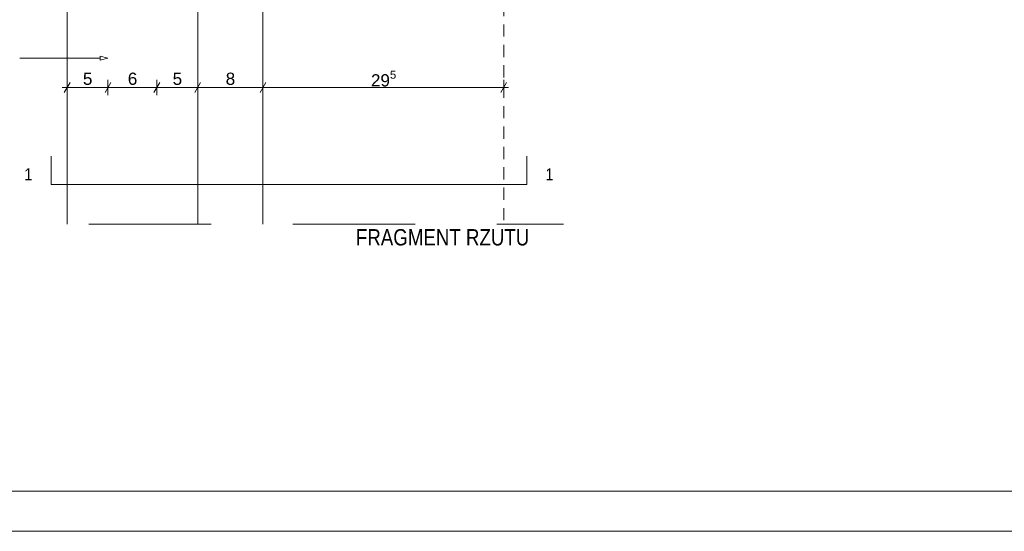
# Paper-space layout 'AD-01 DETAL MONTAŻU BRAMY' of a CAD drawing. Header units: millimetres. Extents: x 0 to 420, y 0 to 297.
# Tile 2 of 16: x 90 to 211, y 0 to 63. Entities that reach past the tile are written whole.
import ezdxf
from ezdxf.xclip import XClip

# ---------------------------------------------------------------- set-up
doc = ezdxf.new("R2010")
doc.units = ezdxf.units.MM
doc.header["$MEASUREMENT"] = 0
doc.header["$XCLIPFRAME"] = 0
doc.linetypes.add('LINIE_3', pattern=[25, 15, -10])
doc.linetypes.add('Przer. długie kreski', pattern=[2.5, 1.5, -1])
for name, color, linetype, lineweight, true_color in [('0_Nr_pióra__170', 7, 'Continuous', 5, 0x1c1c1c), ('0_Nr_pióra__7', 7, 'Continuous', 18, 0x171717), ('A_ppoż_Nr_pióra__4', 7, 'Continuous', 18, 0x4b4b4b), ('A_stolarka_Nr_pióra__8', 7, 'Continuous', 13, 0x4c4c4c), ('A_ściany proj_Nr_pióra__4', 7, 'Continuous', 18, 0x4b4b4b)]:
    doc.layers.add(name, color=color, linetype=linetype, lineweight=lineweight, true_color=true_color)
for name, color, linetype, lineweight in [('A_Arkusz_Nr_pióra__1', 7, 'Continuous', 20), ('A_ppoż_Nr_pióra__1', 7, 'Continuous', 20), ('A_strop_Nr_pióra__1', 7, 'Continuous', 20), ('A_wymiary_Nr_pióra__1', 7, 'Continuous', 20), ('A_wymiary_Nr_pióra__2', 8, 'Continuous', 13), ('A_ściany proj_Nr_pióra__2', 8, 'Continuous', 13)]:
    doc.layers.add(name, color=color, linetype=linetype, lineweight=lineweight)
doc.layers.add('A_podrys', color=7, linetype='Continuous')
doc.styles.add('STYL_AUTOMATYCZNY_1', font='arial.ttf')
doc.styles.add('STYL_AUTOMATYCZNY_2', font='ARIALN.TTF')
doc.styles.add('STYL_AUTOMATYCZNY_4', font='arial.ttf')

# ---------------------------------------------------------------- blocks, each defined once
blk = doc.blocks.new('Rysunek_5_5', base_point=(-17681.2, -4386.87))
at = {"layer": '0_Nr_pióra__170', "color": 250, "linetype": 'Continuous', "lineweight": 5, "true_color": 0x1c1c1c}
for p, q in [((91.77, 57.97), (89.87, 57.97)), ((99.72, 57.97), (91.77, 57.97))]:
    blk.add_line(p, q, dxfattribs=at)
at = {"layer": '0_Nr_pióra__7', "color": 250, "linetype": 'Continuous', "lineweight": 18, "true_color": 0x171717}
for p, q in [((99.72, 57.72), (99.72, 58.22)), ((100.66, 57.97), (99.72, 58.22)), ((100.66, 57.97), (99.72, 57.72))]:
    blk.add_line(p, q, dxfattribs=at)
at = {"layer": 'A_stolarka_Nr_pióra__8', "color": 251, "linetype": 'Przer. długie kreski', "lineweight": 13, "true_color": 0x4c4c4c}
blk.add_line((149.16, 82.11), (149.16, 37.64), dxfattribs=at)
at = {"layer": 'A_stolarka_Nr_pióra__8', "color": 251, "linetype": 'Continuous', "lineweight": 13, "true_color": 0x4c4c4c}
for p, q in [((111.66, 76.61), (111.66, 37.64)), ((119.66, 76.61), (119.66, 37.64))]:
    blk.add_line(p, q, dxfattribs=at)
at = {"layer": 'A_strop_Nr_pióra__1', "color": 7, "linetype": 'LINIE_3', "lineweight": 20}
blk.add_line((73.3, 37.64), (156.51, 37.64), dxfattribs=at)
at = {"layer": 'A_wymiary_Nr_pióra__1', "color": 7, "linetype": 'Continuous', "lineweight": 20}
for p, q in [((96.02, 55.01), (95.3, 53.76)), ((101.02, 55.01), (100.3, 53.76)), ((107.02, 55.01), (106.3, 53.76)), ((112.02, 55.01), (111.3, 53.76)), ((120.02, 55.01), (119.3, 53.76)), ((148.8, 53.76), (149.52, 55.01))]:
    blk.add_line(p, q, dxfattribs=at)
at = {"layer": 'A_wymiary_Nr_pióra__2', "color": 8, "linetype": 'Continuous', "lineweight": 13}
for p, q in [((95.05, 54.38), (95.66, 54.38)), ((95.66, 53.44), (95.66, 55.32)), ((95.66, 54.38), (100.66, 54.38)), ((100.66, 53.44), (100.66, 55.32)), ((100.66, 54.38), (106.66, 54.38)), ((106.66, 53.44), (106.66, 55.32)), ((106.66, 54.38), (111.66, 54.38)), ((111.66, 53.44), (111.66, 55.32)), ((111.66, 54.38), (119.66, 54.38)), ((119.66, 53.44), (119.66, 55.32)), ((119.66, 54.38), (149.16, 54.38)), ((149.16, 53.44), (149.16, 55.32)), ((149.16, 54.38), (149.77, 54.38))]:
    blk.add_line(p, q, dxfattribs=at)
at = {"layer": 'A_ściany proj_Nr_pióra__2', "color": 8, "linetype": 'Continuous', "lineweight": 13, "flags": 128}
blk.add_lwpolyline([(95.66, 64.61), (95.66, 37.64)], dxfattribs=at)
at = {"layer": 'A_ściany proj_Nr_pióra__4', "color": 251, "linetype": 'Continuous', "lineweight": 18, "true_color": 0x4b4b4b}
for p, q in [((93.69, 45.96), (93.69, 42.49)), ((151.98, 42.49), (151.98, 45.96)), ((93.69, 42.49), (151.98, 42.49))]:
    blk.add_line(p, q, dxfattribs=at)
at = {"layer": 'A_ppoż_Nr_pióra__1', "color": 7, "linetype": 'Continuous', "lineweight": 20, "insert": (141.67, 36.01), "char_height": 2, "attachment_point": 5, "style": 'STYL_AUTOMATYCZNY_2'}
blk.add_mtext('\\A1;{\\pqc;\\fArial Narrow|b0|i0|c238|p0;\\W1.000000;FRAGMENT RZUTU}', dxfattribs=at)
at = {"layer": 'A_ppoż_Nr_pióra__4', "color": 251, "linetype": 'Continuous', "lineweight": 18, "true_color": 0x4b4b4b, "char_height": 1.5, "attachment_point": 5, "style": 'STYL_AUTOMATYCZNY_2'}
for insert in [(90.9, 43.74), (154.78, 43.74)]:
    blk.add_mtext('\\A1;{\\pqc;\\fArial Narrow|b0|i0|c238|p0;\\W1.000000;1}', dxfattribs=dict(at, insert=insert))
at = {"layer": 'A_wymiary_Nr_pióra__1', "color": 7, "linetype": 'Continuous', "lineweight": 20, "insert": (132.89, 54.07), "char_height": 1.5, "attachment_point": 7, "style": 'STYL_AUTOMATYCZNY_1'}
blk.add_mtext('\\A1;{\\pql;\\fArial|b0|i0|c238|p0;\\W1.000000;29\\fArial|b0|i0|c238|p0;\\W1.000000;\\A1{\\H.66x;\\S5^  ;}}', dxfattribs=at)
at = {"layer": 'A_wymiary_Nr_pióra__1', "color": 7, "linetype": 'Continuous', "lineweight": 20, "char_height": 1.5, "width": 1.1441, "attachment_point": 7, "style": 'STYL_AUTOMATYCZNY_4'}
for s, insert in [('\\A1;{\\pql;\\fArial|b0|i0|c238|p0;\\W1.000000;5}', (97.59, 54.68)), ('\\A1;{\\pql;\\fArial|b0|i0|c238|p0;\\W1.000000;6}', (103.09, 54.68)), ('\\A1;{\\pql;\\fArial|b0|i0|c238|p0;\\W1.000000;5}', (108.59, 54.68)), ('\\A1;{\\pql;\\fArial|b0|i0|c238|p0;\\W1.000000;8}', (115.09, 54.68))]:
    blk.add_mtext(s, dxfattribs=dict(at, insert=insert))

psp = doc.layouts.new('AD-01 DETAL MONTAŻU BRAMY')

# ---------------------------------------------------------------- linework, layer by layer
at = {"layer": 'A_Arkusz_Nr_pióra__1', "color": 7, "linetype": 'Continuous', "lineweight": 20}
psp.add_line((415.1, 4.9), (29.9, 4.9), dxfattribs=at)
at = {"layer": 'A_Arkusz_Nr_pióra__1', "color": 7, "linetype": 'Continuous', "lineweight": 20, "flags": 128}
psp.add_lwpolyline([(0, 297), (420, 297), (420, 0), (0, 0)], close=True, dxfattribs=at)

# ---------------------------------------------------------------- block references
at = {"layer": 'A_podrys', "color": 37, "linetype": 'Continuous', "lineweight": 5, "true_color": 0x656532}
ref = psp.add_blockref('Rysunek_5_5', (-17681.2, -4386.87), dxfattribs=at)
XClip(ref).set_block_clipping_path([(35.5869741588, 17.3259191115), (166.949039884, 125.4616485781)])

doc.saveas('drawing.dxf')
